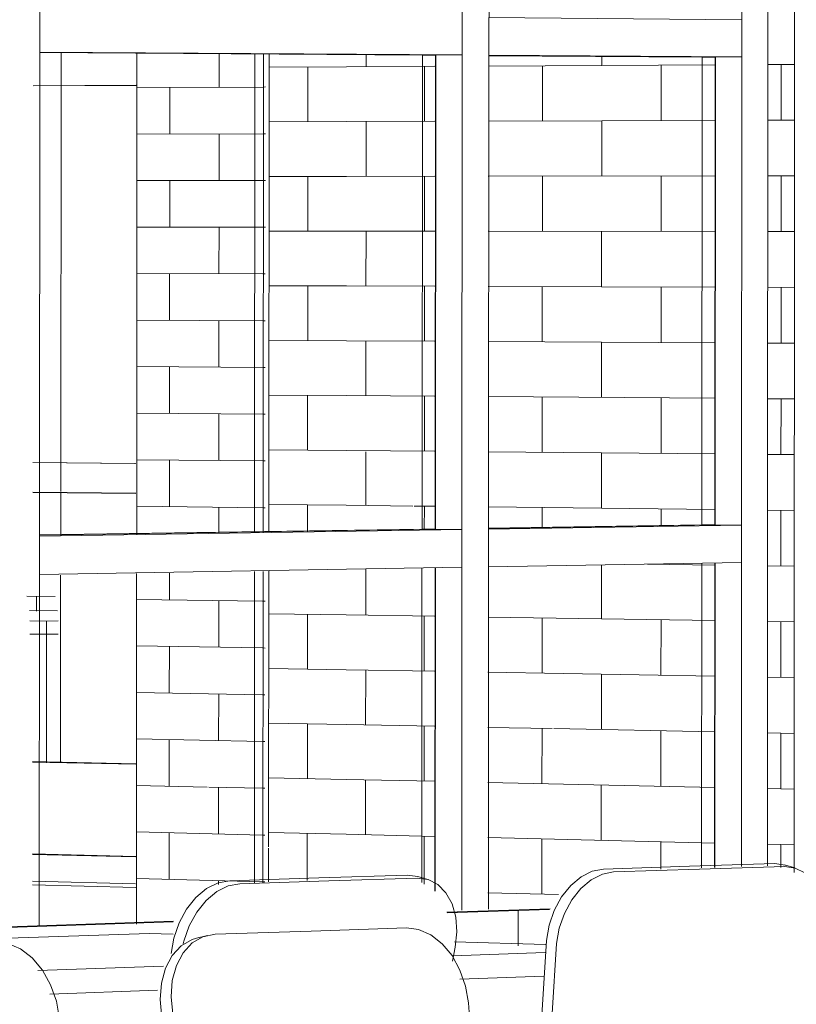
# Model space of a CAD drawing. Header units: metres. Extents: x -32 to 90, y -28 to 32.
# Tile 80 of 148: x 90.06525 to 90.06627, y 1.77621 to 1.7775. Entities that reach past the tile are written whole.
import ezdxf

# ---------------------------------------------------------------- set-up
doc = ezdxf.new("R2010")
doc.units = ezdxf.units.M
for name, color, linetype, lineweight in [('A-DOOR', 31, 'Continuous', 18), ('A-GLAZ-CURT', 52, 'Continuous', 18), ('A-GLAZ-CWMG', 51, 'Continuous', 18), ('A-WALL', 113, 'Continuous', 18), ('A-WALL-PATT', 111, 'Continuous', 35), ('I-FURN', 30, 'Continuous', 18), ('Q-SPCQ', 91, 'Continuous', 9)]:
    doc.layers.add(name, color=color, linetype=linetype, lineweight=lineweight)

# ---------------------------------------------------------------- blocks, each defined once
blk = doc.blocks.new('FP_44-3-RESTAURANTE- ÁREA DE REFEIÇÃO AMPLIADA')
at = {"layer": 'A-WALL-PATT', "lineweight": 9}
for p, q in [((3.3133252, 1.7774074), (3.3133253, 1.7774511)), ((3.3132182, 1.7774069), (3.3133825, 1.7774076)), ((3.3132609, 1.7773464), (3.3132609, 1.7774071)), ((3.3133825, 1.7774076), (3.3133857, 1.7774077)), ((3.3132181, 1.7773462), (3.3133825, 1.7773467)), ((3.3133251, 1.7772857), (3.3133252, 1.7773465)), ((3.3133825, 1.7773467), (3.3133856, 1.7773467)), ((3.3132181, 1.7772856), (3.3133824, 1.7772857)), ((3.3132608, 1.7772249), (3.3132608, 1.7772856)), ((3.3133824, 1.7772857), (3.3133856, 1.7772857)), ((3.313218, 1.7772249), (3.3133824, 1.7772247)), ((3.313325, 1.7771639), (3.3133251, 1.7772248)), ((3.3133824, 1.7772247), (3.3133856, 1.7772247)), ((3.313218, 1.7771642), (3.3133823, 1.7771638)), ((3.3132607, 1.7771033), (3.3132607, 1.7771641)), ((3.3133823, 1.7771638), (3.3133855, 1.7771638)), ((3.3132179, 1.7771035), (3.3133823, 1.7771028)), ((3.313325, 1.7770422), (3.313325, 1.7771031)), ((3.3133823, 1.7771028), (3.3133855, 1.7771028)), ((3.3132179, 1.7770429), (3.3133822, 1.7770418)), ((3.3132606, 1.7769818), (3.3132606, 1.7770426)), ((3.3133822, 1.7770418), (3.3133854, 1.7770418)), ((3.3132178, 1.7769822), (3.3133822, 1.7769809)), ((3.3133249, 1.7769204), (3.3133249, 1.7769813)), ((3.3133822, 1.7769809), (3.3133854, 1.7769808)), ((3.3132178, 1.7769215), (3.3133822, 1.7769199)), ((3.3132605, 1.7768603), (3.3132606, 1.7769211)), ((3.3133822, 1.7769199), (3.3133853, 1.7769199)), ((3.3132178, 1.7768608), (3.3133821, 1.7768589)), ((3.3133248, 1.7768255), (3.3133248, 1.7768596)), ((3.3133821, 1.7768589), (3.3133853, 1.7768589)), ((3.3132604, 1.7767388), (3.3132604, 1.7767736)), ((3.3132177, 1.7767394), (3.313382, 1.776737)), ((3.3133247, 1.7766769), (3.3133247, 1.7767378)), ((3.313382, 1.776737), (3.3133852, 1.7767369)), ((3.3132176, 1.7766787), (3.313382, 1.776676)), ((3.3132603, 1.7766173), (3.3132604, 1.776678)), ((3.313382, 1.776676), (3.3133852, 1.7766759)), ((3.3132176, 1.7766181), (3.3133819, 1.776615)), ((3.3133246, 1.7765552), (3.3133247, 1.7766161)), ((3.3133819, 1.776615), (3.3133851, 1.7766149)), ((3.3132175, 1.7765574), (3.3133819, 1.776554)), ((3.3132602, 1.7764957), (3.3132603, 1.7765565)), ((3.3133819, 1.776554), (3.3133851, 1.776554)), ((3.3132175, 1.7764967), (3.3133097, 1.7764946)), ((3.3133118, 1.7764946), (3.3133819, 1.776493)), ((3.3133245, 1.7764334), (3.3133246, 1.7764943)), ((3.3133819, 1.776493), (3.313385, 1.776493)), ((3.3132174, 1.776436), (3.3133818, 1.776432)), ((3.3132602, 1.7763742), (3.3132602, 1.776435)), ((3.3133818, 1.776432), (3.313385, 1.776432)), ((3.3132174, 1.7763753), (3.3133818, 1.7763711)), ((3.3133245, 1.7763675), (3.3133245, 1.7763725)), ((3.3133818, 1.7763711), (3.313385, 1.776371))]:
    blk.add_line(p, q, dxfattribs=at)
blk = doc.blocks.new('FP_50-3-RESTAURANTE- ÁREA DE REFEIÇÃO AMPLIADA')
at = {"layer": 'A-WALL-PATT', "lineweight": 9}
for p, q in [((3.3133905, 1.7774335), (3.3134916, 1.777434)), ((3.313441, 1.7773624), (3.313441, 1.7774338)), ((3.3133905, 1.7773622), (3.3134916, 1.7773625)), ((3.3133904, 1.7772909), (3.3134915, 1.7772911)), ((3.3134409, 1.7772196), (3.3134409, 1.777291)), ((3.3133904, 1.7772197), (3.3134915, 1.7772196)), ((3.3133903, 1.7771484), (3.3134914, 1.7771481)), ((3.3134408, 1.7770768), (3.3134408, 1.7771482)), ((3.3133903, 1.7770771), (3.3134914, 1.7770766)), ((3.3133902, 1.7770058), (3.3134913, 1.7770051)), ((3.3134407, 1.7769341), (3.3134407, 1.7770055)), ((3.3133902, 1.7769345), (3.3134913, 1.7769336)), ((3.3133901, 1.7768633), (3.3134912, 1.7768621)), ((3.3134406, 1.7768281), (3.3134406, 1.7768627)), ((3.31339, 1.7767207), (3.3134912, 1.7767191)), ((3.3134405, 1.7766485), (3.3134405, 1.7767199)), ((3.31339, 1.7766494), (3.3134911, 1.7766476)), ((3.3133899, 1.7765781), (3.3134911, 1.7765761)), ((3.3134404, 1.7765057), (3.3134404, 1.7765771)), ((3.3133899, 1.7765068), (3.313491, 1.7765046)), ((3.3133898, 1.7764355), (3.313491, 1.7764331)), ((3.3134403, 1.7763726), (3.3134403, 1.7764343))]:
    blk.add_line(p, q, dxfattribs=at)
blk = doc.blocks.new('FP_51-3-RESTAURANTE- ÁREA DE REFEIÇÃO AMPLIADA')
at = {"layer": 'A-WALL-PATT', "lineweight": 9}
for p, q in [((3.313517, 1.7774342), (3.313517, 1.7774498)), ((3.3138244, 1.7774358), (3.3138244, 1.7774476)), ((3.3134916, 1.777434), (3.3136067, 1.7774346)), ((3.3135933, 1.7773629), (3.3135933, 1.7774346)), ((3.3136765, 1.777435), (3.3139722, 1.7774365)), ((3.313747, 1.7773633), (3.313747, 1.7774354)), ((3.313902, 1.7773638), (3.3139021, 1.7774362)), ((3.3140411, 1.7774369), (3.314076, 1.7774371)), ((3.3140585, 1.7773643), (3.3140585, 1.777437)), ((3.3136765, 1.7773631), (3.3139722, 1.777364)), ((3.314041, 1.7773643), (3.314076, 1.7773644)), ((3.3134916, 1.7773625), (3.3136066, 1.7773629)), ((3.3135169, 1.7772911), (3.313517, 1.7773626)), ((3.3138243, 1.7772914), (3.3138243, 1.7773636)), ((3.3134915, 1.7772911), (3.3136066, 1.7772912)), ((3.3135932, 1.7772195), (3.3135932, 1.7772912)), ((3.3136764, 1.7772913), (3.3139722, 1.7772916)), ((3.3137469, 1.7772193), (3.3137469, 1.7772913)), ((3.313902, 1.7772191), (3.313902, 1.7772915)), ((3.314041, 1.7772916), (3.3140759, 1.7772917)), ((3.3140584, 1.777219), (3.3140584, 1.7772917)), ((3.3134915, 1.7772196), (3.3136065, 1.7772195)), ((3.3135168, 1.777148), (3.3135169, 1.7772195)), ((3.3136764, 1.7772194), (3.3139721, 1.7772191)), ((3.3138242, 1.777147), (3.3138242, 1.7772192)), ((3.314041, 1.777219), (3.3140759, 1.777219)), ((3.3134914, 1.7771481), (3.3136065, 1.7771477)), ((3.3135931, 1.7770761), (3.3135931, 1.7771478)), ((3.3136764, 1.7771475), (3.3139721, 1.7771466)), ((3.3137468, 1.7770753), (3.3137468, 1.7771473)), ((3.3139019, 1.7770745), (3.3139019, 1.7771468)), ((3.3140409, 1.7771464), (3.3140758, 1.7771463)), ((3.3140583, 1.7770737), (3.3140584, 1.7771463)), ((3.3134914, 1.7770766), (3.3136064, 1.777076)), ((3.3135167, 1.7770049), (3.3135168, 1.7770765)), ((3.3136763, 1.7770756), (3.313972, 1.7770741)), ((3.3138241, 1.7770027), (3.3138242, 1.7770749)), ((3.3140409, 1.7770737), (3.3140758, 1.7770736)), ((3.3134913, 1.7770051), (3.3136064, 1.7770043)), ((3.313593, 1.7769326), (3.3135931, 1.7770044)), ((3.3136763, 1.7770038), (3.313972, 1.7770016)), ((3.3137467, 1.7769312), (3.3137468, 1.7770032)), ((3.3139018, 1.7769298), (3.3139018, 1.7770021)), ((3.3140408, 1.7770011), (3.3140758, 1.7770009)), ((3.3140582, 1.7769283), (3.3140583, 1.777001)), ((3.3134913, 1.7769336), (3.3136063, 1.7769325)), ((3.3135166, 1.7768618), (3.3135167, 1.776932)), ((3.3136762, 1.7769319), (3.3139719, 1.7769291)), ((3.313824, 1.7768583), (3.3138241, 1.7769305)), ((3.3140408, 1.7769285), (3.3140757, 1.7769282)), ((3.3134912, 1.7768621), (3.3135781, 1.7768611)), ((3.3135796, 1.7768611), (3.3136063, 1.7768608)), ((3.3135929, 1.7768304), (3.313593, 1.7768609)), ((3.3136762, 1.77686), (3.3139719, 1.7768566)), ((3.3137466, 1.7768328), (3.3137467, 1.7768592)), ((3.3139017, 1.7768353), (3.3139017, 1.7768574)), ((3.3140407, 1.7768558), (3.3140757, 1.7768554)), ((3.3140582, 1.776783), (3.3140582, 1.7768556)), ((3.3135165, 1.7767187), (3.3135166, 1.7767789)), ((3.3138239, 1.7767139), (3.313824, 1.7767843)), ((3.313884, 1.7767853), (3.3139719, 1.7767841)), ((3.3140407, 1.7767832), (3.3140756, 1.7767827)), ((3.3134912, 1.7767191), (3.3136062, 1.7767173)), ((3.3135928, 1.7766458), (3.3135929, 1.7767175)), ((3.3136761, 1.7767162), (3.3139718, 1.7767116)), ((3.3137465, 1.7766431), (3.3137466, 1.7767151)), ((3.3139016, 1.7766404), (3.3139017, 1.7767127)), ((3.3140407, 1.7767106), (3.3140756, 1.77671)), ((3.3140581, 1.7766376), (3.3140581, 1.7767103)), ((3.3134911, 1.7766476), (3.3136062, 1.7766456)), ((3.3135164, 1.7765756), (3.3135165, 1.7766471)), ((3.313676, 1.7766443), (3.3139718, 1.7766391)), ((3.3138239, 1.7765695), (3.3138239, 1.7766417)), ((3.3140406, 1.7766379), (3.3140756, 1.7766373)), ((3.3134911, 1.7765761), (3.3136061, 1.7765738)), ((3.3135927, 1.7765024), (3.3135928, 1.7765741)), ((3.313676, 1.7765724), (3.3137597, 1.7765708)), ((3.3137464, 1.776499), (3.3137465, 1.7765711)), ((3.3137618, 1.7765708), (3.3139717, 1.7765666)), ((3.3139015, 1.7764956), (3.3139016, 1.776568)), ((3.3140406, 1.7765653), (3.3140755, 1.7765646)), ((3.314058, 1.7764922), (3.314058, 1.7765649)), ((3.313491, 1.7765046), (3.3136061, 1.7765021)), ((3.3135163, 1.7764325), (3.3135164, 1.776504)), ((3.3136759, 1.7765006), (3.3139717, 1.7764941)), ((3.3138238, 1.7764251), (3.3138238, 1.7764973)), ((3.3140405, 1.7764926), (3.3140755, 1.7764919)), ((3.313491, 1.7764331), (3.313606, 1.7764303)), ((3.3135926, 1.7763681), (3.3135927, 1.7764306)), ((3.3136759, 1.7764287), (3.3139717, 1.7764216)), ((3.3137463, 1.7763549), (3.3137464, 1.776427)), ((3.3139015, 1.7763874), (3.3139015, 1.7764233)), ((3.3140405, 1.77642), (3.3140754, 1.7764191)), ((3.3140579, 1.7763895), (3.314058, 1.7764196)), ((3.3136759, 1.7763568), (3.3137681, 1.7763544))]:
    blk.add_line(p, q, dxfattribs=at)
blk = doc.blocks.new('FP_63-3-RESTAURANTE- ÁREA DE REFEIÇÃO AMPLIADA')
at = {"layer": 'A-WALL-PATT', "lineweight": 9}
blk.add_line((3.3137152, 1.7762874), (3.3137152, 1.7763336), dxfattribs=at)

msp = doc.modelspace()

# ---------------------------------------------------------------- linework, layer by layer
at = {"layer": 'A-DOOR', "lineweight": 9}
for p, q in [((90.0655609, 1.7774508), (90.0655604, 1.7768263)), ((90.0655716, 1.7768265), (90.0655721, 1.7774507)), ((90.0655604, 1.7767757), (90.0655601, 1.7763692)), ((90.0655713, 1.7763696), (90.0655716, 1.7767759))]:
    msp.add_line(p, q, dxfattribs=at)
at = {"layer": 'A-GLAZ-CURT', "lineweight": 9}
for p, q in [((90.0657967, 1.7774492), (90.0652801, 1.7774528)), ((90.0652801, 1.7774526), (90.0657793, 1.7774491)), ((90.0657793, 1.7774491), (90.0657789, 1.776831)), ((90.0657967, 1.7774492), (90.0657793, 1.7774491)), ((90.0657963, 1.7768308), (90.0657967, 1.7774492)), ((90.065866, 1.7774485), (90.0661441, 1.7774465)), ((90.0661441, 1.7774465), (90.0661437, 1.7768366)), ((90.0661615, 1.7774466), (90.0661441, 1.7774465)), ((90.0661612, 1.7768364), (90.0661615, 1.7774466)), ((90.0654061, 1.7774099), (90.0652717, 1.7774093)), ((90.0652717, 1.7774091), (90.065406, 1.7774097)), ((90.0654057, 1.7769168), (90.0652713, 1.7769181)), ((90.0652713, 1.7769178), (90.0654035, 1.7769165)), ((90.0652713, 1.7768792), (90.0654056, 1.7768777)), ((90.0654057, 1.7768773), (90.0652713, 1.7768788)), ((90.0657789, 1.776831), (90.0652796, 1.7768234)), ((90.0652797, 1.7768229), (90.0657963, 1.7768308)), ((90.0657789, 1.776831), (90.0657963, 1.7768308)), ((90.0661437, 1.7768366), (90.0658656, 1.7768323)), ((90.0658657, 1.7768319), (90.0661612, 1.7768364)), ((90.0661437, 1.7768366), (90.0661612, 1.7768364)), ((90.0661437, 1.7767866), (90.0661435, 1.7763891)), ((90.0661609, 1.7763897), (90.0661611, 1.7767869)), ((90.0657788, 1.7767803), (90.0657786, 1.7763703)), ((90.065796, 1.7763587), (90.0657963, 1.7767806)), ((90.0654053, 1.7764042), (90.0652709, 1.7764075)), ((90.0652709, 1.7764068), (90.0654053, 1.7764034))]:
    msp.add_line(p, q, dxfattribs=at)
at = {"layer": 'A-GLAZ-CWMG', "lineweight": 9}
for p, q in [((90.0652807, 1.7781594), (90.0652802, 1.7774783)), ((90.0658318, 1.7781418), (90.0658313, 1.7774739)), ((90.0658666, 1.7781407), (90.0658662, 1.7774736)), ((90.066196, 1.777471), (90.0661964, 1.7781302)), ((90.0662299, 1.7774708), (90.0662303, 1.7781291)), ((90.0652802, 1.7774532), (90.0652803, 1.7775033)), ((90.0658314, 1.7774985), (90.0658313, 1.7774494)), ((90.0658661, 1.7774491), (90.0658662, 1.7774982)), ((90.066196, 1.7774953), (90.0658662, 1.7774982)), ((90.066196, 1.7774953), (90.066196, 1.7774468)), ((90.0652802, 1.7774783), (90.0652797, 1.7767969)), ((90.0658313, 1.7774739), (90.0658309, 1.7768058)), ((90.0658662, 1.7774736), (90.0658657, 1.7768064)), ((90.0661957, 1.7768117), (90.066196, 1.777471)), ((90.0662296, 1.7768123), (90.0662299, 1.7774708)), ((90.0657964, 1.7774492), (90.0652801, 1.7774528)), ((90.0658313, 1.7774494), (90.0652802, 1.7774532)), ((90.065796, 1.7768308), (90.0657964, 1.7774492)), ((90.0658313, 1.7774494), (90.0657964, 1.7774492)), ((90.066196, 1.7774468), (90.0658661, 1.7774491)), ((90.0661612, 1.7774466), (90.0658661, 1.7774487)), ((90.0661608, 1.7768364), (90.0661612, 1.7774466)), ((90.066196, 1.7774468), (90.0661612, 1.7774466)), ((90.0652797, 1.7768229), (90.065796, 1.7768308)), ((90.0658309, 1.7768304), (90.0652797, 1.776822)), ((90.065796, 1.7768308), (90.0658309, 1.7768304)), ((90.0658309, 1.7768304), (90.0658309, 1.7767812)), ((90.0658657, 1.7768319), (90.0661608, 1.7768364)), ((90.0661957, 1.776836), (90.0658657, 1.7768309)), ((90.0658657, 1.7767818), (90.0658657, 1.7768309)), ((90.0661608, 1.7768364), (90.0661957, 1.776836)), ((90.0661957, 1.776836), (90.0661956, 1.7767875)), ((90.0652797, 1.7767719), (90.0652797, 1.776822)), ((90.0661954, 1.7763908), (90.0661957, 1.7768117)), ((90.0662293, 1.7763919), (90.0662296, 1.7768123)), ((90.0658309, 1.7768058), (90.0658306, 1.7763341)), ((90.0658657, 1.7768064), (90.0658654, 1.7763353)), ((90.0652797, 1.7767969), (90.0652794, 1.7763136)), ((90.0661956, 1.7767875), (90.0658657, 1.7767818)), ((90.0661605, 1.7763897), (90.0661608, 1.7767869)), ((90.0658309, 1.7767812), (90.0652797, 1.7767719)), ((90.0657957, 1.776359), (90.0657959, 1.7767806))]:
    msp.add_line(p, q, dxfattribs=at)
at = {"layer": 'A-WALL', "lineweight": 9}
for p, q in [((90.0662643, 1.776383), (90.066266, 1.7794214)), ((90.065407, 1.7774519), (90.0654066, 1.7768238)), ((90.065579, 1.7768273), (90.0655794, 1.7774507)), ((90.0655787, 1.7764164), (90.0655789, 1.7767767)), ((90.0654065, 1.7767729), (90.0654062, 1.7763159)), ((90.0652709, 1.7765277), (90.0654053, 1.7765248)), ((90.0654053, 1.7765243), (90.0652709, 1.7765271)), ((90.0655786, 1.776371), (90.0655787, 1.7764147)), ((90.0652708, 1.7763718), (90.0654052, 1.7763683)), ((90.0654053, 1.7763634), (90.0652709, 1.7763669)), ((90.0658113, 1.7763314), (90.0659458, 1.7763358)), ((90.0659453, 1.776335), (90.0658115, 1.7763305)), ((90.0650143, 1.7763049), (90.0654548, 1.7763195)), ((90.0654543, 1.7763187), (90.0650144, 1.776304))]:
    msp.add_line(p, q, dxfattribs=at)
at = {"layer": 'I-FURN', "lineweight": 9}
for p, q in [((90.0653002, 1.7767431), (90.0652635, 1.7767436)), ((90.0652759, 1.7767239), (90.0652759, 1.7767433)), ((90.0653034, 1.7767243), (90.0652668, 1.7767248)), ((90.0652674, 1.7767113), (90.0652886, 1.776711)), ((90.065289, 1.7767109), (90.065304, 1.7767112)), ((90.065289, 1.7766939), (90.065289, 1.7767105)), ((90.0652674, 1.7766942), (90.065289, 1.7766939)), ((90.065289, 1.7766939), (90.0652674, 1.7766942)), ((90.0652889, 1.7765263), (90.065289, 1.7766939)), ((90.065289, 1.7766939), (90.065304, 1.7766942)), ((90.065304, 1.7766942), (90.065289, 1.7766939)), ((90.0660155, 1.7763877), (90.0661276, 1.7763913)), ((90.0661276, 1.7763913), (90.0662389, 1.7763948)), ((90.066252, 1.7763909), (90.0661408, 1.7763874)), ((90.0662389, 1.7763948), (90.0662526, 1.7763929)), ((90.0662519, 1.7763931), (90.066265, 1.7763893)), ((90.065528, 1.7763724), (90.0656441, 1.7763761)), ((90.0656441, 1.7763761), (90.0657593, 1.7763797)), ((90.0657725, 1.7763757), (90.0656573, 1.7763721)), ((90.0657593, 1.7763797), (90.0657735, 1.7763778)), ((90.0657732, 1.7763779), (90.0657864, 1.776374)), ((90.0661408, 1.7763874), (90.0660287, 1.7763838)), ((90.0656573, 1.7763721), (90.0655412, 1.7763684)), ((90.0657584, 1.7763109), (90.0656341, 1.7763067)), ((90.0654229, 1.7763036), (90.0646538, 1.7762776)), ((90.0654543, 1.7763027), (90.0654229, 1.7763036)), ((90.0654846, 1.7762976), (90.0654988, 1.7763011)), ((90.0656341, 1.7763067), (90.0655088, 1.7763025)), ((90.0658184, 1.7762674), (90.065822, 1.7762858)), ((90.0659397, 1.7762892), (90.0658212, 1.7762925)), ((90.0658188, 1.7762743), (90.0659395, 1.7762786)), ((90.0652778, 1.7762552), (90.0654418, 1.776261)), ((90.0659376, 1.7762479), (90.065828, 1.7762439)), ((90.0654337, 1.7762295), (90.0652933, 1.7762244)), ((90.0658437, 1.7761519), (90.0658394, 1.7762133))]:
    msp.add_line(p, q, dxfattribs=at)
for points in [[(90.0662995, 1.7763024, 0), (90.0663016, 1.7763221, 0), (90.0663003, 1.776341, 0), (90.0662958, 1.7763579, 0), (90.0662882, 1.7763721, 0), (90.066278, 1.7763826, 0), (90.0662657, 1.776389, 0), (90.066252, 1.7763909, 0)], [(90.065822, 1.7762858, 0), (90.0658241, 1.7763058, 0), (90.0658228, 1.776325, 0), (90.065818, 1.7763422, 0), (90.0658101, 1.7763566, 0), (90.0657994, 1.7763674, 0), (90.0657867, 1.7763739, 0), (90.0657725, 1.7763757, 0)], [(90.0659412, 1.7762943, 0), (90.0659447, 1.7763143, 0), (90.0659514, 1.7763337, 0), (90.065961, 1.7763513, 0), (90.0659729, 1.7763662, 0), (90.0659864, 1.7763777, 0), (90.0660009, 1.776385, 0), (90.0660155, 1.7763877, 0)], [(90.0660287, 1.7763838, 0), (90.0660141, 1.7763811, 0), (90.0659996, 1.7763737, 0), (90.065986, 1.7763623, 0), (90.0659741, 1.7763474, 0), (90.0659646, 1.7763297, 0), (90.0659578, 1.7763104, 0), (90.0659543, 1.7762904, 0)], [(90.0654515, 1.7762773, 0), (90.065455, 1.7762977, 0), (90.0654619, 1.7763174, 0), (90.0654717, 1.7763353, 0), (90.0654839, 1.7763505, 0), (90.0654979, 1.7763621, 0), (90.0655129, 1.7763696, 0), (90.065528, 1.7763724, 0)], [(90.0655412, 1.7763684, 0), (90.0655261, 1.7763656, 0), (90.0655111, 1.7763582, 0), (90.0654971, 1.7763465, 0), (90.0654849, 1.7763313, 0), (90.0654751, 1.7763134, 0), (90.0654682, 1.7762937, 0), (90.0654673, 1.7762903, 0)], [(90.0658394, 1.7762133, 0), (90.0658356, 1.7762351, 0), (90.0658283, 1.7762559, 0), (90.065818, 1.7762747, 0), (90.065805, 1.7762903, 0), (90.0657902, 1.7763019, 0), (90.0657744, 1.7763089, 0), (90.0657584, 1.7763109, 0)], [(90.0654389, 1.7761983, 0), (90.0654372, 1.7762175, 0), (90.0654388, 1.7762389, 0), (90.0654442, 1.7762585, 0), (90.065453, 1.776275, 0), (90.0654648, 1.7762877, 0), (90.0654789, 1.7762958, 0), (90.0654876, 1.7762982, 0)], [(90.0655088, 1.7763025, 0), (90.0654931, 1.7762993, 0), (90.065479, 1.7762912, 0), (90.0654673, 1.7762785, 0), (90.0654584, 1.776262, 0), (90.0654531, 1.7762424, 0), (90.0654515, 1.776221, 0), (90.0654537, 1.7761989, 0)], [(90.0653055, 1.7761943, 0), (90.0653018, 1.7762155, 0), (90.0652943, 1.7762367, 0), (90.0652836, 1.7762558, 0), (90.0652703, 1.7762717, 0), (90.065255, 1.7762835, 0), (90.0652386, 1.7762907, 0), (90.0652219, 1.7762927, 0)], [(90.0659346, 1.7761543, 0), (90.0659355, 1.7762034, 0), (90.0659412, 1.7762943, 0)], [(90.0659543, 1.7762904, 0), (90.0659487, 1.7761994, 0), (90.0659478, 1.7761548, 0)]]:
    msp.add_polyline3d(points, dxfattribs=at)
at = {"layer": 'Q-SPCQ'}
for p, q in [((90.0653079, 1.7774526), (90.0653079, 1.7774094)), ((90.0653079, 1.7774094), (90.0653075, 1.7769174)), ((90.0653075, 1.7769174), (90.0653075, 1.7768801)), ((90.0653075, 1.7768784), (90.0653075, 1.7768221)), ((90.0653074, 1.7767709), (90.0653072, 1.7765268))]:
    msp.add_line(p, q, dxfattribs=at)

# ---------------------------------------------------------------- block references
at = {"layer": 'A-WALL', "lineweight": 9}
for name in ['FP_51-3-RESTAURANTE- ÁREA DE REFEIÇÃO AMPLIADA', 'FP_50-3-RESTAURANTE- ÁREA DE REFEIÇÃO AMPLIADA', 'FP_44-3-RESTAURANTE- ÁREA DE REFEIÇÃO AMPLIADA', 'FP_63-3-RESTAURANTE- ÁREA DE REFEIÇÃO AMPLIADA']:
    msp.add_blockref(name, (86.7521889, 0), dxfattribs=at)

doc.saveas('drawing.dxf')
